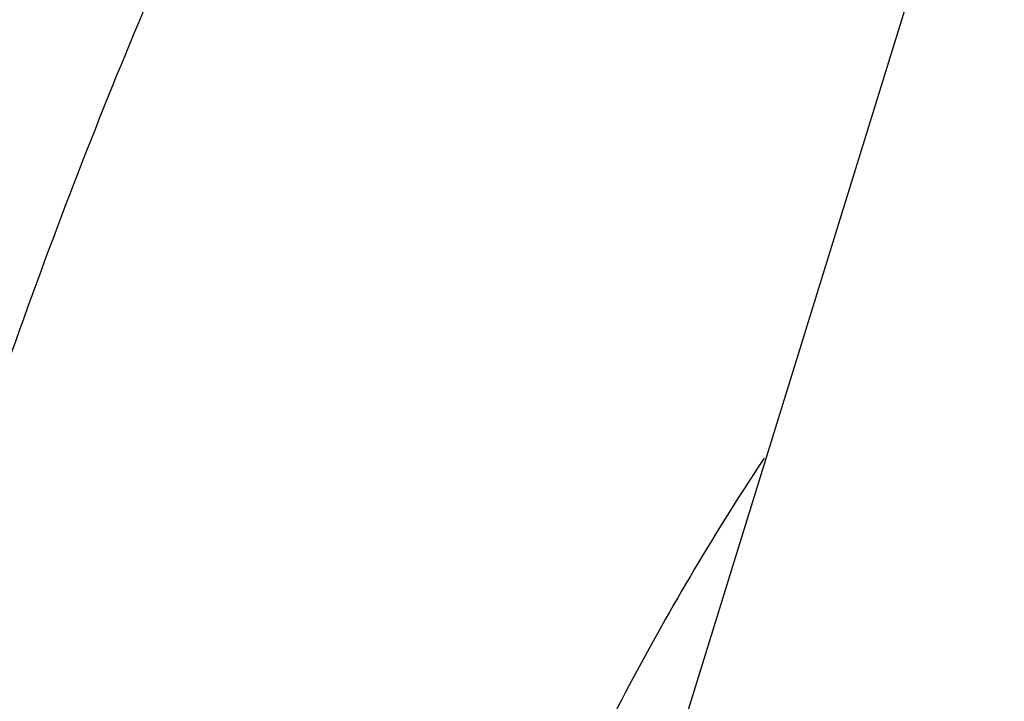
# Model space of a CAD drawing. Header units: millimetres. Extents: x 0 to 594, y 0 to 420.
# Tile 208 of 256: x 504.594 to 505.38, y 333.161 to 333.705. Entities that reach past the tile are written whole.
import ezdxf

# ---------------------------------------------------------------- set-up
doc = ezdxf.new("R2010")
doc.units = ezdxf.units.MM
doc.header["$LTSCALE"] = 32.67
doc.layers.get('0').update_dxf_attribs({"linetype": 'CONTINUOUS'})

msp = doc.modelspace()

# ---------------------------------------------------------------- linework, layer by layer
at = {"color": 7, "linetype": 'CONTINUOUS'}
msp.add_line((505.87979, 335.58791), (504.02799, 329.59546), dxfattribs=at)
for points, knots in [([(505.36716, 334.85023), (505.32881, 334.85022), (505.23691, 334.8421), (505.09311, 334.7986), (504.94007, 334.71443), (504.79176, 334.59495), (504.64901, 334.44148), (504.51268, 334.25536), (504.38373, 334.03808), (504.26314, 333.79139), (504.15188, 333.51732), (504.05089, 333.21813), (503.96101, 332.89632), (503.88301, 332.55461), (503.81756, 332.19588), (503.76521, 331.82316), (503.72643, 331.43963), (503.70154, 331.04853), (503.69075, 330.6532), (503.69416, 330.25699), (503.71175, 329.86328), (503.74335, 329.47541), (503.7887, 329.09667), (503.84741, 328.73029), (503.91896, 328.37936), (504.00276, 328.04687), (504.07508, 327.81074), (504.11828, 327.68562), (504.12616, 327.66329)], [0, 0, 0, 0, 0.014618, 0.035023, 0.056924, 0.080941, 0.107482, 0.136779, 0.168921, 0.20389, 0.241588, 0.281853, 0.32447, 0.369187, 0.415716, 0.463746, 0.512943, 0.562959, 0.613435, 0.664005, 0.714305, 0.763971, 0.81265, 0.86, 0.905696, 0.949437, 0.990953, 1, 1, 1, 1]), ([(505.64103, 334.82344), (505.61336, 334.81547), (505.53189, 334.78664), (505.4006, 334.71443), (505.25229, 334.59495), (505.10954, 334.44148), (504.97321, 334.25536), (504.84426, 334.03808), (504.72367, 333.79139), (504.61241, 333.51732), (504.51142, 333.21813), (504.42154, 332.89632), (504.34354, 332.55461), (504.27809, 332.19588), (504.22574, 331.82316), (504.18696, 331.43963), (504.16207, 331.04853), (504.15128, 330.6532), (504.15417, 330.31782), (504.16155, 330.11473), (504.16482, 330.04396)], [0, 0, 0, 0, 0.016462, 0.049296, 0.085301, 0.125092, 0.169014, 0.2172, 0.269626, 0.326142, 0.386506, 0.450397, 0.517436, 0.587193, 0.659199, 0.732954, 0.807937, 0.883609, 0.959424, 1, 1, 1, 1]), ([(505.18833, 333.35508), (505.18256, 333.3464), (505.138, 333.27816), (505.05925, 333.13959), (504.9617, 332.92792), (504.87294, 332.69212), (504.79385, 332.43453), (504.72524, 332.15774), (504.66782, 331.86455), (504.63531, 331.64621), (504.62046, 331.52625), (504.6184, 331.50909)], [0, 0, 0, 0, 0.016047, 0.125468, 0.245184, 0.374713, 0.513315, 0.660049, 0.813812, 0.973377, 1, 1, 1, 1])]:
    msp.add_open_spline(points, degree=3, knots=knots, dxfattribs=at)

doc.saveas('drawing.dxf')
